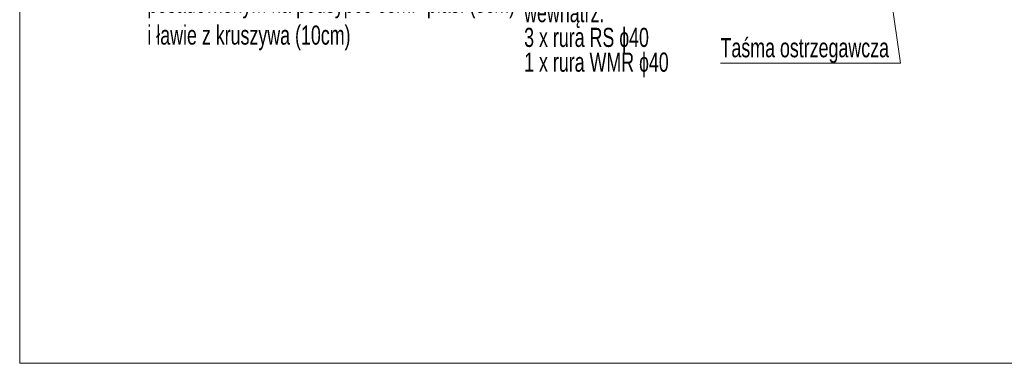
# Model space of a CAD drawing. Header units: metres. Extents: x 1435.1 to 1489, y 574.8 to 588.8.
# Tile 1 of 36: x 1435.1 to 1442.8, y 574.8 to 577.5. Entities that reach past the tile are written whole.
import ezdxf

# ---------------------------------------------------------------- set-up
doc = ezdxf.new("R2010")
doc.units = ezdxf.units.M
doc.header["$MEASUREMENT"] = 0
for name, color, linetype, lineweight in [('3_opisy', 7, 'Continuous', 0), ('_tabela', 7, 'Continuous', 0), ('opisy', 7, 'Continuous', 0), ('Warstwa 3', 7, 'Continuous', 0)]:
    doc.layers.add(name, color=color, linetype=linetype, lineweight=lineweight)
doc.styles.add('Style-Arial', font='arial.ttf')

msp = doc.modelspace()

# ---------------------------------------------------------------- linework, layer by layer
at = {"layer": '_tabela', "color": 7, "linetype": 'Continuous', "lineweight": 0}
for p, q in [((1441.958, 577.1521), (1441.5922, 579.733)), ((1440.5482, 577.1521), (1441.958, 577.1521))]:
    msp.add_line(p, q, dxfattribs=at)
at = {"layer": 'Warstwa 3', "color": 7, "linetype": 'Continuous', "lineweight": 0, "flags": 128}
msp.add_lwpolyline([(1435.0587, 588.7985), (1488.9716, 588.7985), (1488.9716, 574.7985), (1435.0587, 574.7985), (1435.0587, 588.7985)], close=True, dxfattribs=at)

# ---------------------------------------------------------------- texts
at = {"layer": '3_opisy', "color": 7, "linetype": 'Continuous', "lineweight": 0, "insert": (1439.01, 577.0391), "char_height": 0.15, "width": 1.650759, "attachment_point": 7, "line_spacing_factor": 0.776524, "style": 'Style-Arial'}
msp.add_mtext('\\H1x;\\W0.66667;RO (rura osłonowa) - ɸ125\\Pwewnątrz:\\P3 x rura RS ɸ40\\P1 x rura WMR ɸ40', dxfattribs=at)
at = {"layer": '3_opisy', "color": 7, "linetype": 'Continuous', "lineweight": 0, "insert": (1440.5482, 577.1521), "char_height": 0.15, "attachment_point": 7, "line_spacing_factor": 0.776524, "style": 'Style-Arial'}
msp.add_mtext('\\H1x;\\W0.66667;Taśma ostrzegawcza', dxfattribs=at)
at = {"layer": 'opisy', "color": 7, "linetype": 'Continuous', "lineweight": 0, "insert": (1436.0589, 577.9468), "char_height": 0.15, "attachment_point": 1, "style": 'Style-Arial'}
msp.add_mtext('\\H1x;\\W0.666667;projektowanym ściekiem betonowym\\Pposadowionym na podsypce cem.- pias. (5cm)\\Pi ławie z kruszywa (10cm)', dxfattribs=at)

doc.saveas('drawing.dxf')
